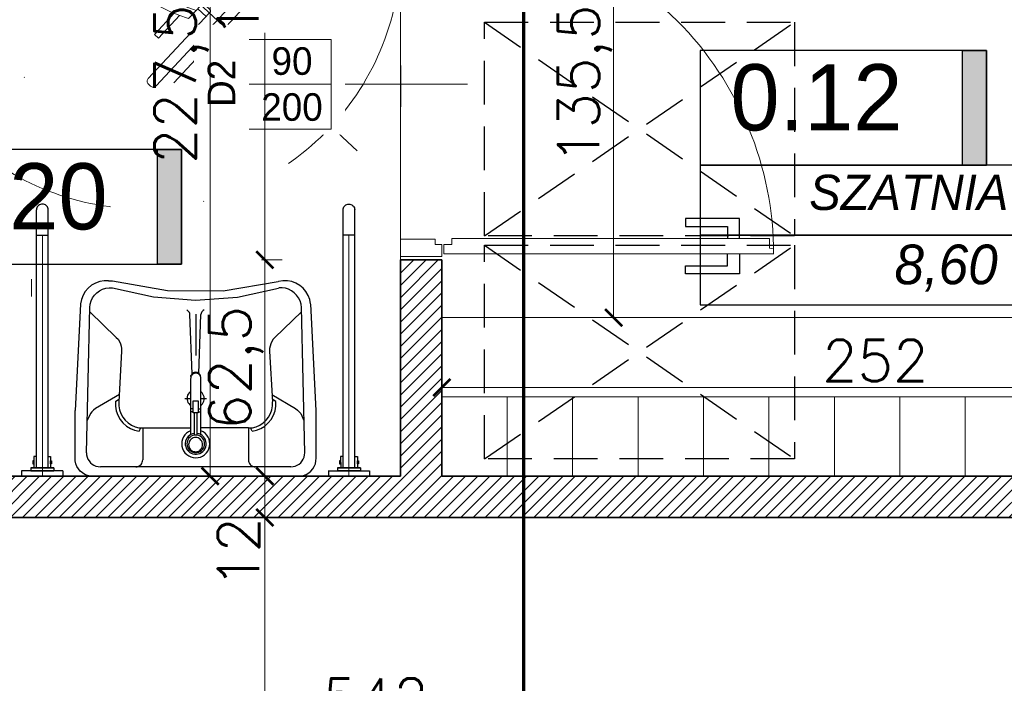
# Model space of a CAD drawing. Header units: millimetres. Extents: x -740 to 33545, y 5178 to 22494.
# Tile 178 of 256: x 10170 to 10456, y 10504 to 10697. Entities that reach past the tile are written whole.
import ezdxf
from ezdxf.lldxf.tags import DXFTag

# ---------------------------------------------------------------- set-up
doc = ezdxf.new("R2010")
doc.units = ezdxf.units.MM
doc.header["$MEASUREMENT"] = 0
doc.linetypes.add('ACAD_ISO10W100', pattern=[18, 12, -3, 0, -3])
doc.linetypes.add('DASHED2', pattern=[9.525, 6.35, -3.175])
doc.layers.get('Defpoints').update_dxf_attribs({"color": 252})
for name, color, linetype in [('_I_EKO_PODKLAD 3', 252, 'Continuous'), ('A-ARM', 252, 'Continuous'), ('D-opis', 252, 'Continuous'), ('stolarka', 252, 'Continuous'), ('tabelki opis', 252, 'Continuous'), ('WYPOSAŻENIE', 252, 'Continuous')]:
    doc.layers.add(name, color=color, linetype=linetype)
for name, color, linetype, lineweight in [('A_l.przerywana', 252, 'ICAD_ISO03W100', 9), ('A_opisy', 252, 'Continuous', 15), ('A_projektowane sciany', 252, 'Continuous', 35), ('A_wyposażenie', 252, 'Continuous', 9), ('A_ściany projektowane', 252, 'Continuous', 35), ('l.przerywana', 252, 'ICAD_ISO03W100', 5), ('l.wypełnien', 252, 'Continuous', 5), ('Nowe_820-G Rysunki Obrazki_Nr_pióra__23', 252, 'Continuous', 15), ('szraf1', 252, 'Continuous', 5), ('wymiarowanie', 252, 'Continuous', 9)]:
    doc.layers.add(name, color=color, linetype=linetype, lineweight=lineweight)
doc.styles.add('styl2', font='simplex.shx')
tags = doc.linetypes.add('DASH', pattern=[15, 10, -5]).pattern_tags.tags
tags[6:7] = [DXFTag(74, 4), DXFTag(75, 0), DXFTag(340, '0'), DXFTag(46, 0.0), DXFTag(50, 0.0), DXFTag(44, 0.0), DXFTag(45, 0.0)]
tags[4:5] = [DXFTag(74, 4), DXFTag(75, 0), DXFTag(340, '0'), DXFTag(46, 0.0), DXFTag(50, 0.0), DXFTag(44, 0.0), DXFTag(45, 0.0)]
tags = doc.linetypes.add('ICAD_ISO03W100', pattern=[30, 12, -18]).pattern_tags.tags
tags[6:7] = [DXFTag(74, 4), DXFTag(75, 0), DXFTag(340, '0'), DXFTag(46, 1.0), DXFTag(50, 0.0), DXFTag(44, 0.0), DXFTag(45, 0.0)]
tags[4:5] = [DXFTag(74, 4), DXFTag(75, 0), DXFTag(340, '0'), DXFTag(46, 1.0), DXFTag(50, 0.0), DXFTag(44, 0.0), DXFTag(45, 0.0)]
doc.dimstyles.new('Skala 1-50', dxfattribs={"dimtxt": 12, "dimasz": 5, "dimexe": 1, "dimexo": 1, "dimgap": 1.5, "dimtad": 1, "dimdec": 1, "dimrnd": 0.5, "dimtxsty": 'styl2', "dimblk": 'ARCHTICK', "dimcen": 5, "dimadec": 0, "dimazin": 0, "dimtfac": 1, "dimtdec": 1, "dimtmove": 1, "dimatfit": 3, "dimldrblk": 'ARCHTICK', "dimfxl": 0, "dimlwd": -1, "dimlwe": -1, "dimarcsym": 0})

# ---------------------------------------------------------------- blocks, each defined once
blk = doc.blocks.new('FOTEL-K')
at = {"linetype": 'ACAD_ISO10W100'}
for p, q in [((5.633, 7.569), (-5.633, -7.569)), ((7.569, -5.633), (-7.569, 5.633))]:
    blk.add_line(p, q, dxfattribs=at)
for p, q in [((0.222, 4.361), (4.187, 1.41)), ((-0.001, 2.861), (-0.108, 2.718)), ((0.798, 2.266), (-0.001, 2.861)), ((-0.108, 2.718), (0.638, 2.163)), ((1.062, 2.419), (5.201, -0.661)), ((1.629, 2.451), (1.412, 2.159)), ((1.827, 2.303), (1.61, 2.011)), ((-2.741, -0.82), (-2.635, -0.677)), ((-1.941, -1.415), (-2.741, -0.82)), ((-2.635, -0.677), (-1.889, -1.232)), ((5.289, -1.263), (2.729, -4.704)), ((6.489, -2.135), (5.265, -1.224)), ((6.591, -1.997), (5.367, -1.086)), ((-4.113, -1.465), (-0.148, -4.416)), ((2.127, -4.792), (-2.012, -1.712)), ((-1.663, -1.972), (-1.907, -2.301)), ((-1.465, -2.119), (-1.709, -2.448)), ((3.908, -5.603), (2.684, -4.692)), ((3.805, -5.74), (2.581, -4.829))]:
    blk.add_line(p, q)
for points in [[(4.297, 0.733), (4.246, 0.664, -0.414214), (4.065, 0.637), (-0.557, 4.077, -0.414214), (-0.584, 4.258), (-0.532, 4.327, -0.414214), (-0.352, 4.353), (4.271, 0.913, -0.414214)], [(6.473, -0.994), (6.427, -1.056, -0.414214), (6.307, -1.074), (5.103, -0.178, -0.414214), (5.085, -0.058), (5.132, 0.004, -0.414214), (5.252, 0.022), (6.456, -0.874, -0.414214)], [(0.556, -4.295), (0.505, -4.364, -0.414214), (0.324, -4.39), (-4.298, -0.95, -0.414214), (-4.325, -0.769), (-4.273, -0.7, -0.414214), (-4.093, -0.674), (0.53, -4.114, -0.414214)], [(2.811, -5.915), (2.857, -5.853, 0.414214), (2.839, -5.733), (1.636, -4.837, 0.414214), (1.515, -4.855), (1.469, -4.917, 0.414214), (1.487, -5.037), (2.691, -5.933, 0.414214)]]:
    blk.add_lwpolyline(points, format="xyb", close=True)
for points in [[(7.655, -2.789), (6.591, -1.997), (5.464, -3.512), (6.527, -4.304)], [(4.869, -6.532), (3.805, -5.74), (4.933, -4.225), (5.997, -5.017)]]:
    blk.add_lwpolyline(points, close=True)
blk.add_circle((0, 0), 8.291, dxfattribs=at)
for centre, radius, start, end in [((4.045, -3.01), 6.195, 118.7855, 167.9004), ((4.33, -3.223), 6.195, 118.7855, 167.9004), ((4.944, -1.006), 0.43, 323.343, 53.343), ((2.384, -4.447), 0.43, 233.343, 323.343)]:
    blk.add_arc(centre, radius, start, end)
blk = doc.blocks.new('_ArchTick')
at = {"color": 0, "linetype": 'ByBlock', "const_width": 0.15}
blk.add_lwpolyline([(-0.5, -0.5), (0.5, 0.5)], dxfattribs=at)
blk = doc.blocks.new('*D2275')
at = {"layer": 'Defpoints', "color": 0}
for p in [(10342.32, 10745.99), (10344.42, 10745.99), (10344.42, 10610.52)]:
    blk.add_point(p, dxfattribs=at)
at = {"layer": 'wymiarowanie', "color": 0}
for p, q in [((10343.42, 10745.99), (10341.32, 10745.99)), ((10342.32, 10610.52), (10342.32, 10745.99)), ((10343.42, 10610.52), (10341.32, 10610.52))]:
    blk.add_line(p, q, dxfattribs=at)
at = {"layer": 'wymiarowanie', "color": 0, "xscale": 5, "yscale": 5, "zscale": 5}
for p, rotation in [((10342.32, 10745.99), 90), ((10342.32, 10610.52), 270)]:
    blk.add_blockref('_ArchTick', p, dxfattribs=dict(at, rotation=rotation))
at = {"layer": 'wymiarowanie', "color": 0, "insert": (10333.97, 10678.26), "char_height": 12, "attachment_point": 5, "rotation": 90, "style": 'styl2'}
blk.add_mtext('135,5', dxfattribs=at)
blk = doc.blocks.new('*D2588')
at = {"layer": 'Defpoints', "color": 0}
for p in [(10544.19, 10535.46), (10002.23, 10529.46), (10544.19, 10492)]:
    blk.add_point(p, dxfattribs=at)
at = {"layer": 'wymiarowanie', "color": 0}
for p, q in [((10002.23, 10497), (10002.23, 10491)), ((10544.19, 10497), (10544.19, 10491)), ((10002.23, 10492), (10544.19, 10492))]:
    blk.add_line(p, q, dxfattribs=at)
at = {"layer": 'wymiarowanie', "color": 0, "xscale": 5, "yscale": 5, "zscale": 5, "rotation": 180}
blk.add_blockref('_ArchTick', (10002.23, 10492), dxfattribs=at)
at = {"layer": 'wymiarowanie', "color": 0, "xscale": 5, "yscale": 5, "zscale": 5}
blk.add_blockref('_ArchTick', (10544.19, 10492), dxfattribs=at)
at = {"layer": 'wymiarowanie', "color": 0, "insert": (10273.21, 10499.8), "char_height": 12, "attachment_point": 5, "style": 'styl2'}
blk.add_mtext('542', dxfattribs=at)
blk = doc.blocks.new('*D2591')
at = {"layer": 'Defpoints', "color": 0}
for p in [(10544.19, 10590.24), (10292.43, 10564.52), (10544.19, 10564.52)]:
    blk.add_point(p, dxfattribs=at)
at = {"layer": 'wymiarowanie', "color": 0}
for p, q in [((10292.43, 10585.24), (10292.43, 10591.24)), ((10292.43, 10590.24), (10544.19, 10590.24)), ((10544.19, 10585.24), (10544.19, 10591.24))]:
    blk.add_line(p, q, dxfattribs=at)
at = {"layer": 'wymiarowanie', "color": 0, "xscale": 5, "yscale": 5, "zscale": 5, "rotation": 180}
blk.add_blockref('_ArchTick', (10292.43, 10590.24), dxfattribs=at)
at = {"layer": 'wymiarowanie', "color": 0, "xscale": 5, "yscale": 5, "zscale": 5}
blk.add_blockref('_ArchTick', (10544.19, 10590.24), dxfattribs=at)
at = {"layer": 'wymiarowanie', "color": 0, "insert": (10418.31, 10598.04), "char_height": 12, "attachment_point": 5, "style": 'styl2'}
blk.add_mtext('252', dxfattribs=at)
blk = doc.blocks.new('*D2760')
at = {"layer": 'Defpoints', "color": 0}
for p in [(10280.43, 10729.26), (10241.04, 10627.26), (10280.43, 10627.26)]:
    blk.add_point(p, dxfattribs=at)
at = {"layer": 'wymiarowanie', "color": 0}
for p, q in [((10246.04, 10729.26), (10240.04, 10729.26)), ((10241.04, 10729.26), (10241.04, 10720.96)), ((10241.04, 10627.26), (10241.04, 10693.2)), ((10246.04, 10627.26), (10240.04, 10627.26))]:
    blk.add_line(p, q, dxfattribs=at)
at = {"layer": 'wymiarowanie', "color": 0, "xscale": 5, "yscale": 5, "zscale": 5}
for p, rotation in [((10241.04, 10729.26), 90), ((10241.04, 10627.26), 270)]:
    blk.add_blockref('_ArchTick', p, dxfattribs=dict(at, rotation=rotation))
at = {"layer": 'wymiarowanie', "color": 0, "insert": (10233.24, 10707.08), "char_height": 12, "attachment_point": 5, "rotation": 90, "style": 'styl2'}
blk.add_mtext('102', dxfattribs=at)
blk = doc.blocks.new('*D2761')
at = {"layer": 'Defpoints', "color": 0}
for p in [(10280.43, 10627.26), (10241.04, 10564.52), (10280.43, 10564.52)]:
    blk.add_point(p, dxfattribs=at)
at = {"layer": 'wymiarowanie', "color": 0}
for p, q in [((10246.04, 10627.26), (10240.04, 10627.26)), ((10241.04, 10627.26), (10241.04, 10564.52)), ((10246.04, 10564.52), (10240.04, 10564.52))]:
    blk.add_line(p, q, dxfattribs=at)
at = {"layer": 'wymiarowanie', "color": 0, "xscale": 5, "yscale": 5, "zscale": 5}
for p, rotation in [((10241.04, 10627.26), 90), ((10241.04, 10564.52), 270)]:
    blk.add_blockref('_ArchTick', p, dxfattribs=dict(at, rotation=rotation))
at = {"layer": 'wymiarowanie', "color": 0, "insert": (10232.69, 10595.89), "char_height": 12, "attachment_point": 5, "rotation": 90, "style": 'styl2'}
blk.add_mtext('62,5', dxfattribs=at)
blk = doc.blocks.new('*D2762')
at = {"layer": 'Defpoints', "color": 0}
for p in [(10280.43, 10564.52), (10241.04, 10552.52), (10270.21, 10552.52)]:
    blk.add_point(p, dxfattribs=at)
at = {"layer": 'wymiarowanie', "color": 0}
for p, q in [((10246.04, 10564.52), (10240.04, 10564.52)), ((10241.04, 10564.52), (10241.04, 10552.52)), ((10246.04, 10552.52), (10240.04, 10552.52))]:
    blk.add_line(p, q, dxfattribs=at)
at = {"layer": 'wymiarowanie', "color": 0, "xscale": 5, "yscale": 5, "zscale": 5}
for p, rotation in [((10241.04, 10564.52), 90), ((10241.04, 10552.52), 270)]:
    blk.add_blockref('_ArchTick', p, dxfattribs=dict(at, rotation=rotation))
at = {"layer": 'wymiarowanie', "color": 0, "insert": (10233.39, 10542.33), "char_height": 12, "attachment_point": 5, "rotation": 90, "style": 'styl2'}
blk.add_mtext('12', dxfattribs=at)
blk = doc.blocks.new('*D2763')
at = {"layer": 'Defpoints', "color": 0}
for p in [(10270.21, 10552.52), (10241.04, 10402.52), (10263.5, 10402.52)]:
    blk.add_point(p, dxfattribs=at)
at = {"layer": 'wymiarowanie', "color": 0}
for p, q in [((10246.04, 10552.52), (10240.04, 10552.52)), ((10241.04, 10552.52), (10241.04, 10402.52)), ((10246.04, 10402.52), (10240.04, 10402.52))]:
    blk.add_line(p, q, dxfattribs=at)
at = {"layer": 'wymiarowanie', "color": 0, "xscale": 5, "yscale": 5, "zscale": 5}
for p, rotation in [((10241.04, 10552.52), 90), ((10241.04, 10402.52), 270)]:
    blk.add_blockref('_ArchTick', p, dxfattribs=dict(at, rotation=rotation))
at = {"layer": 'wymiarowanie', "color": 0, "insert": (10233.24, 10477.52), "char_height": 12, "attachment_point": 5, "rotation": 90, "style": 'styl2'}
blk.add_mtext('150', dxfattribs=at)
blk = doc.blocks.new('*D2764')
at = {"layer": 'Defpoints', "color": 0}
for p in [(10225.17, 10791.99), (10246.04, 10791.99), (10245.86, 10564.52)]:
    blk.add_point(p, dxfattribs=at)
at = {"layer": 'wymiarowanie', "color": 0}
for p, q in [((10230.17, 10791.99), (10224.17, 10791.99)), ((10225.17, 10564.52), (10225.17, 10791.99)), ((10230.17, 10564.52), (10224.17, 10564.52))]:
    blk.add_line(p, q, dxfattribs=at)
at = {"layer": 'wymiarowanie', "color": 0, "xscale": 5, "yscale": 5, "zscale": 5}
for p, rotation in [((10225.17, 10791.99), 90), ((10225.17, 10564.52), 270)]:
    blk.add_blockref('_ArchTick', p, dxfattribs=dict(at, rotation=rotation))
at = {"layer": 'wymiarowanie', "color": 0, "insert": (10216.82, 10678.26), "char_height": 12, "attachment_point": 5, "rotation": 90, "style": 'styl2'}
blk.add_mtext('227,5', dxfattribs=at)

msp = doc.modelspace()

# ---------------------------------------------------------------- hatches: boundary and pattern name
at = {"layer": 'l.wypełnien'}
h = msp.add_hatch(dxfattribs=at)
h.set_pattern_fill('ANSI31', color=256, scale=20, style=0)
h.paths.add_polyline_path([(10002.23, 10552.52), (10002.23, 10564.52), (10182.4, 10564.52), (10259.5, 10564.52), (10280.43, 10564.52), (10280.43, 10627.26), (10292.43, 10627.26), (10292.43, 10564.52), (10316.23, 10564.52), (10316.23, 10552.52)])
h.paths.add_polyline_path([(10544.19, 10552.52), (10544.19, 10564.52), (10316.23, 10564.52), (10292.43, 10564.52), (10316.23, 10564.52), (10316.23, 10564.52), (10316.23, 10552.52)])
h.paths.add_polyline_path([(10280.43, 10791.99), (10280.43, 10729.26), (10292.43, 10729.26), (10292.43, 10791.99)])
at = {"layer": 'tabelki opis'}
for points in [[(10450.57, 10654.76), (10450.57, 10688.03), (10443.61, 10688.03), (10443.61, 10654.76)], [(10216.85, 10626.02), (10216.85, 10659.28), (10209.89, 10659.28), (10209.89, 10626.02)]]:
    msp.add_hatch(color=256, dxfattribs=at).paths.add_polyline_path(points)

# ---------------------------------------------------------------- linework, layer by layer
at = {"layer": '_I_EKO_PODKLAD 3', "color": 252, "linetype": 'DASHED2', "ltscale": 2}
for p, q in [((10304.82, 10696.24), (10394.82, 10634.24)), ((10304.82, 10634.24), (10394.82, 10696.24)), ((10304.82, 10696.24), (10394.82, 10634.24)), ((10304.82, 10631.52), (10394.82, 10569.52)), ((10304.82, 10569.52), (10394.82, 10631.52)), ((10304.82, 10631.52), (10394.82, 10569.52))]:
    msp.add_line(p, q, dxfattribs=at)
for points in [[(10304.82, 10696.24), (10394.82, 10696.24), (10394.82, 10634.24), (10304.82, 10634.24)], [(10304.82, 10696.24), (10394.82, 10696.24), (10394.82, 10634.24), (10304.82, 10634.24)], [(10304.82, 10631.52), (10394.82, 10631.52), (10394.82, 10569.52), (10304.82, 10569.52)], [(10304.82, 10631.52), (10394.82, 10631.52), (10394.82, 10569.52), (10304.82, 10569.52)]]:
    msp.add_lwpolyline(points, close=True, dxfattribs=at)
at = {"layer": 'A-ARM'}
for p, q in [((10189.76, 10619.09), (10188.92, 10618.11)), ((10190.76, 10619.92), (10189.76, 10619.09)), ((10191.89, 10620.56), (10190.76, 10619.92)), ((10193.11, 10620.99), (10191.89, 10620.56)), ((10193.08, 10618.32), (10193.95, 10618.76)), ((10194.39, 10621.21), (10193.11, 10620.99)), ((10193.95, 10618.76), (10194.88, 10619.06)), ((10195.68, 10621.21), (10194.39, 10621.21)), ((10194.88, 10619.06), (10195.84, 10619.19)), ((10195.68, 10621.21), (10196.8, 10621.21)), ((10195.84, 10619.19), (10196.81, 10619.17)), ((10196.8, 10621.21), (10212.76, 10618.41)), ((10196.81, 10619.17), (10208.74, 10616.53)), ((10228.97, 10618.34), (10244.96, 10620.99)), ((10233.12, 10616.49), (10245.06, 10619.1)), ((10246.31, 10621.22), (10245.04, 10621.01)), ((10245.04, 10621.01), (10245.04, 10621.01)), ((10245.06, 10619.1), (10245.06, 10619.1)), ((10246.06, 10619.19), (10245.09, 10619.17)), ((10247.02, 10619.06), (10246.06, 10619.19)), ((10247.59, 10621.21), (10246.31, 10621.22)), ((10247.95, 10618.76), (10247.02, 10619.06)), ((10248.86, 10620.98), (10247.59, 10621.21)), ((10248.82, 10618.32), (10247.95, 10618.76)), ((10250.07, 10620.53), (10248.86, 10620.98)), ((10251.18, 10619.89), (10250.07, 10620.53)), ((10252.17, 10619.07), (10251.18, 10619.89)), ((10253, 10618.09), (10252.17, 10619.07)), ((10188.26, 10617), (10187.8, 10615.78)), ((10188.92, 10618.11), (10188.26, 10617)), ((10190.62, 10615.36), (10191.05, 10616.24)), ((10191.05, 10616.24), (10191.61, 10617.05)), ((10191.61, 10617.05), (10192.3, 10617.74)), ((10192.3, 10617.74), (10193.08, 10618.32)), ((10208.74, 10616.53), (10220.93, 10615.63)), ((10212.76, 10618.41), (10228.97, 10618.34)), ((10220.93, 10615.63), (10233.12, 10616.49)), ((10249.61, 10617.74), (10248.82, 10618.32)), ((10250.29, 10617.05), (10249.61, 10617.74)), ((10250.85, 10616.24), (10250.29, 10617.05)), ((10251.28, 10615.36), (10250.85, 10616.24)), ((10253.65, 10616.98), (10253, 10618.09)), ((10254.11, 10615.77), (10253.65, 10616.98)), ((10187.48, 10614.47), (10185.96, 10583.56)), ((10187.8, 10615.78), (10187.55, 10614.51)), ((10187.55, 10614.51), (10187.55, 10614.51)), ((10189.28, 10571.31), (10190.21, 10613.44)), ((10190.21, 10613.44), (10190.34, 10614.41)), ((10190.34, 10614.41), (10190.62, 10615.36)), ((10251.56, 10614.41), (10251.28, 10615.36)), ((10251.69, 10613.44), (10251.56, 10614.41)), ((10252.63, 10571.31), (10251.69, 10613.44)), ((10254.35, 10614.51), (10254.11, 10615.77)), ((10255.94, 10583.56), (10254.43, 10614.47)), ((10190.19, 10612.17), (10197.91, 10604.8)), ((10218.6, 10612.61), (10218.35, 10612.75)), ((10218.81, 10612.44), (10218.6, 10612.61)), ((10218.99, 10612.23), (10218.81, 10612.44)), ((10219.14, 10611.99), (10218.99, 10612.23)), ((10219.24, 10611.73), (10219.14, 10611.99)), ((10219.29, 10611.46), (10219.24, 10611.73)), ((10219.91, 10594.23), (10219.29, 10611.45)), ((10221.91, 10594.33), (10222.48, 10611.45)), ((10222.54, 10611.73), (10222.48, 10611.46)), ((10222.48, 10611.46), (10222.48, 10611.46)), ((10222.64, 10611.99), (10222.54, 10611.73)), ((10222.79, 10612.23), (10222.64, 10611.99)), ((10222.97, 10612.44), (10222.79, 10612.23)), ((10223.18, 10612.61), (10222.97, 10612.44)), ((10223.42, 10612.75), (10223.18, 10612.61)), ((10251.72, 10612.17), (10243.99, 10604.8)), ((10197.91, 10604.8), (10198.41, 10604.25)), ((10243.99, 10604.8), (10243.49, 10604.25)), ((10198.41, 10604.25), (10198.82, 10603.63)), ((10198.82, 10603.63), (10199.14, 10602.96)), ((10199.14, 10602.96), (10199.36, 10602.25)), ((10199.36, 10602.25), (10199.47, 10601.52)), ((10242.55, 10602.25), (10242.44, 10601.52)), ((10242.77, 10602.96), (10242.55, 10602.25)), ((10243.08, 10603.63), (10242.77, 10602.96)), ((10243.49, 10604.25), (10243.08, 10603.63)), ((10199.47, 10600.77), (10198.63, 10586.04)), ((10199.47, 10601.52), (10199.47, 10600.77)), ((10242.44, 10601.52), (10242.43, 10600.77)), ((10242.43, 10600.77), (10243.27, 10586.04)), ((10219.54, 10593.18), (10219.52, 10592.92)), ((10219.6, 10593.43), (10219.54, 10593.18)), ((10219.72, 10593.95), (10219.6, 10593.72)), ((10219.6, 10593.72), (10219.6, 10593.72)), ((10219.6, 10593.41), (10219.6, 10593.72)), ((10219.71, 10593.66), (10219.6, 10593.43)), ((10219.86, 10593.87), (10219.71, 10593.66)), ((10219.87, 10594.15), (10219.72, 10593.95)), ((10220.04, 10594.06), (10219.86, 10593.87)), ((10220.05, 10594.32), (10219.87, 10594.15)), ((10220.26, 10594.2), (10220.04, 10594.06)), ((10220.27, 10594.46), (10220.05, 10594.32)), ((10220.49, 10594.31), (10220.26, 10594.2)), ((10220.5, 10594.57), (10220.27, 10594.46)), ((10220.74, 10594.38), (10220.49, 10594.31)), ((10220.74, 10594.63), (10220.5, 10594.57)), ((10221, 10594.65), (10220.74, 10594.63)), ((10221, 10594.4), (10220.74, 10594.38)), ((10221.25, 10594.63), (10221, 10594.65)), ((10221.25, 10594.38), (10221, 10594.4)), ((10221.5, 10594.57), (10221.25, 10594.63)), ((10221.5, 10594.31), (10221.25, 10594.38)), ((10221.73, 10594.46), (10221.5, 10594.57)), ((10221.74, 10594.2), (10221.5, 10594.31)), ((10221.94, 10594.32), (10221.73, 10594.46)), ((10221.95, 10594.06), (10221.74, 10594.2)), ((10222.12, 10594.15), (10221.94, 10594.32)), ((10222.13, 10593.87), (10221.95, 10594.06)), ((10222.28, 10593.95), (10222.12, 10594.15)), ((10222.28, 10593.66), (10222.13, 10593.87)), ((10222.4, 10593.72), (10222.28, 10593.95)), ((10222.39, 10593.43), (10222.28, 10593.66)), ((10222.46, 10593.18), (10222.39, 10593.43)), ((10222.4, 10593.41), (10222.4, 10593.72)), ((10222.48, 10592.92), (10222.46, 10593.18)), ((10219.52, 10576.56), (10219.52, 10592.87)), ((10222.48, 10576.54), (10222.48, 10592.92)), ((10198.83, 10588.19), (10191.92, 10584.1)), ((10218.51, 10587.56), (10218.45, 10587.14)), ((10218.63, 10587.97), (10218.51, 10587.56)), ((10218.82, 10588.34), (10218.63, 10587.97)), ((10219.08, 10588.68), (10218.82, 10588.34)), ((10219.38, 10588.98), (10219.08, 10588.68)), ((10222.83, 10588.67), (10222.53, 10588.97)), ((10223.09, 10588.33), (10222.83, 10588.67)), ((10223.27, 10587.95), (10223.09, 10588.33)), ((10223.4, 10587.55), (10223.27, 10587.95)), ((10223.45, 10587.13), (10223.4, 10587.55)), ((10243.07, 10588.19), (10249.98, 10584.1)), ((10197.64, 10586.14), (10198.68, 10586.81)), ((10197.64, 10586.14), (10197.66, 10584.78)), ((10197.66, 10584.78), (10197.9, 10583.45)), ((10198.63, 10586.04), (10198.65, 10584.88)), ((10198.65, 10584.88), (10198.85, 10583.74)), ((10217.78, 10587.03), (10219.51, 10587.03)), ((10218.45, 10587.14), (10218.47, 10586.72)), ((10218.47, 10586.72), (10218.56, 10586.3)), ((10218.56, 10586.3), (10218.72, 10585.91)), ((10218.72, 10585.91), (10218.94, 10585.55)), ((10218.94, 10585.55), (10219.22, 10585.23)), ((10219.22, 10585.23), (10219.55, 10584.96)), ((10220.28, 10582.93), (10220.28, 10586.35)), ((10220.28, 10586.35), (10221.71, 10586.35)), ((10221.71, 10586.35), (10221.71, 10582.93)), ((10222.41, 10587.03), (10224.13, 10587.03)), ((10222.41, 10585.03), (10222.68, 10585.22)), ((10222.68, 10585.22), (10222.96, 10585.54)), ((10222.96, 10585.54), (10223.18, 10585.9)), ((10223.18, 10585.9), (10223.34, 10586.29)), ((10223.34, 10586.29), (10223.43, 10586.7)), ((10223.43, 10586.7), (10223.45, 10587.13)), ((10243.05, 10583.74), (10243.26, 10584.88)), ((10244.27, 10586.14), (10243.22, 10586.81)), ((10243.26, 10584.88), (10243.27, 10586.04)), ((10243.27, 10586.04), (10243.27, 10586.04)), ((10244.01, 10583.45), (10244.25, 10584.78)), ((10244.25, 10584.78), (10244.27, 10586.14)), ((10185.96, 10569.76), (10185.96, 10583.56)), ((10190.41, 10582.65), (10189.49, 10580.7)), ((10190.84, 10583.21), (10190.41, 10582.65)), ((10191.34, 10583.69), (10190.84, 10583.21)), ((10191.92, 10584.1), (10191.34, 10583.69)), ((10197.9, 10583.45), (10198.35, 10582.17)), ((10198.35, 10582.17), (10199.01, 10581)), ((10198.85, 10583.74), (10199.24, 10582.65)), ((10199.24, 10582.65), (10199.79, 10581.64)), ((10199.79, 10581.64), (10200.5, 10580.73)), ((10220.28, 10584.09), (10219.48, 10584.09)), ((10220.28, 10583.21), (10219.48, 10583.21)), ((10221.71, 10582.93), (10220.28, 10582.93)), ((10220.58, 10576.44), (10220.58, 10582.93)), ((10221.38, 10576.44), (10221.38, 10582.93)), ((10221.71, 10584.09), (10222.48, 10584.09)), ((10221.71, 10583.21), (10222.48, 10583.21)), ((10241.41, 10580.73), (10242.11, 10581.64)), ((10242.11, 10581.64), (10242.67, 10582.65)), ((10242.67, 10582.65), (10243.05, 10583.74)), ((10242.89, 10581), (10243.55, 10582.17)), ((10243.55, 10582.17), (10244.01, 10583.45)), ((10249.98, 10584.1), (10250.56, 10583.69)), ((10250.56, 10583.69), (10251.06, 10583.21)), ((10251.06, 10583.21), (10251.49, 10582.65)), ((10251.49, 10582.65), (10252.41, 10580.7)), ((10255.94, 10569.76), (10255.94, 10583.56)), ((10199.01, 10581), (10199.86, 10579.94)), ((10199.86, 10579.94), (10200.86, 10579.05)), ((10200.5, 10580.73), (10201.34, 10579.95)), ((10200.86, 10579.05), (10202, 10578.34)), ((10201.34, 10579.95), (10202.3, 10579.33)), ((10202.3, 10579.33), (10203.35, 10578.86)), ((10203.35, 10578.86), (10204.46, 10578.58)), ((10237.45, 10578.58), (10238.56, 10578.86)), ((10238.56, 10578.86), (10239.6, 10579.33)), ((10239.6, 10579.33), (10240.56, 10579.95)), ((10239.9, 10578.34), (10241.04, 10579.05)), ((10240.56, 10579.95), (10241.41, 10580.73)), ((10241.04, 10579.05), (10242.04, 10579.94)), ((10242.04, 10579.94), (10242.89, 10581)), ((10202, 10578.34), (10203.24, 10577.84)), ((10203.24, 10577.84), (10204.55, 10577.55)), ((10204.46, 10578.58), (10205.59, 10578.49)), ((10204.55, 10577.55), (10205.05, 10578.51)), ((10205.59, 10578.49), (10219.51, 10578.49)), ((10205.59, 10578.49), (10205.59, 10569.24)), ((10217.42, 10575.91), (10217.13, 10575.27)), ((10217.82, 10576.5), (10217.42, 10575.91)), ((10218.32, 10577), (10217.82, 10576.5)), ((10218.89, 10577.41), (10218.32, 10577)), ((10218.77, 10575.98), (10218.44, 10575.57)), ((10219.15, 10576.32), (10218.77, 10575.98)), ((10219.53, 10577.72), (10218.89, 10577.41)), ((10219.33, 10575.84), (10219.01, 10575.53)), ((10219.59, 10576.6), (10219.15, 10576.32)), ((10219.7, 10576.1), (10219.33, 10575.84)), ((10220.07, 10576.8), (10219.59, 10576.6)), ((10220.1, 10576.28), (10219.7, 10576.1)), ((10220.58, 10576.91), (10220.07, 10576.8)), ((10220.53, 10576.4), (10220.1, 10576.28)), ((10220.98, 10576.44), (10220.53, 10576.4)), ((10221.42, 10576.4), (10220.98, 10576.44)), ((10221.86, 10576.28), (10221.42, 10576.4)), ((10221.94, 10576.78), (10221.44, 10576.9)), ((10221.44, 10576.9), (10221.44, 10576.9)), ((10222.26, 10576.1), (10221.86, 10576.28)), ((10222.42, 10576.57), (10221.94, 10576.78)), ((10222.63, 10575.84), (10222.26, 10576.1)), ((10236.31, 10578.49), (10222.41, 10578.49)), ((10222.85, 10576.29), (10222.42, 10576.57)), ((10223.11, 10577.38), (10222.48, 10577.7)), ((10222.48, 10577.7), (10222.48, 10577.7)), ((10222.94, 10575.53), (10222.63, 10575.84)), ((10223.23, 10575.93), (10222.85, 10576.29)), ((10223.68, 10576.96), (10223.11, 10577.38)), ((10223.55, 10575.52), (10223.23, 10575.93)), ((10224.17, 10576.45), (10223.68, 10576.96)), ((10224.56, 10575.87), (10224.17, 10576.45)), ((10224.84, 10575.22), (10224.56, 10575.87)), ((10236.31, 10578.49), (10237.45, 10578.58)), ((10236.31, 10578.49), (10236.31, 10569.24)), ((10237.36, 10577.55), (10236.85, 10578.51)), ((10237.36, 10577.55), (10238.66, 10577.84)), ((10238.66, 10577.84), (10239.9, 10578.34)), ((10216.95, 10574.59), (10216.9, 10573.88)), ((10216.9, 10573.88), (10216.96, 10573.18)), ((10217.13, 10575.27), (10216.95, 10574.59)), ((10216.96, 10573.18), (10217.14, 10572.5)), ((10218.03, 10574.62), (10217.95, 10574.11)), ((10217.95, 10574.11), (10217.96, 10573.59)), ((10217.96, 10573.59), (10218.06, 10573.08)), ((10218.2, 10575.11), (10218.03, 10574.62)), ((10218.06, 10573.08), (10218.24, 10572.59)), ((10218.44, 10575.57), (10218.2, 10575.11)), ((10218.45, 10574.34), (10218.41, 10573.9)), ((10218.41, 10573.9), (10218.45, 10573.46)), ((10218.57, 10574.77), (10218.45, 10574.34)), ((10218.45, 10573.46), (10218.57, 10573.04)), ((10218.76, 10575.17), (10218.57, 10574.77)), ((10218.57, 10573.04), (10218.76, 10572.64)), ((10219.01, 10575.53), (10218.76, 10575.17)), ((10218.94, 10574.02), (10218.91, 10573.66)), ((10218.91, 10573.66), (10218.94, 10573.3)), ((10219.03, 10574.37), (10218.94, 10574.02)), ((10218.94, 10573.3), (10219.03, 10572.95)), ((10219.18, 10574.7), (10219.03, 10574.37)), ((10219.03, 10572.95), (10219.18, 10572.62)), ((10219.39, 10574.99), (10219.18, 10574.7)), ((10219.64, 10575.25), (10219.39, 10574.99)), ((10219.93, 10575.45), (10219.64, 10575.25)), ((10220.25, 10575.61), (10219.93, 10575.45)), ((10220.6, 10575.7), (10220.25, 10575.61)), ((10220.95, 10575.73), (10220.6, 10575.7)), ((10221.31, 10575.7), (10220.95, 10575.73)), ((10221.65, 10575.61), (10221.31, 10575.7)), ((10221.97, 10575.45), (10221.65, 10575.61)), ((10222.26, 10575.25), (10221.97, 10575.45)), ((10222.51, 10574.99), (10222.26, 10575.25)), ((10222.72, 10574.7), (10222.51, 10574.99)), ((10222.87, 10574.37), (10222.72, 10574.7)), ((10222.72, 10572.62), (10222.87, 10572.95)), ((10222.96, 10574.02), (10222.87, 10574.37)), ((10222.87, 10572.95), (10222.96, 10573.3)), ((10223.2, 10575.17), (10222.94, 10575.53)), ((10222.99, 10573.66), (10222.96, 10574.02)), ((10222.96, 10573.3), (10222.99, 10573.66)), ((10223.39, 10574.77), (10223.2, 10575.17)), ((10223.2, 10572.64), (10223.39, 10573.04)), ((10223.51, 10574.34), (10223.39, 10574.77)), ((10223.39, 10573.04), (10223.51, 10573.46)), ((10223.54, 10573.9), (10223.51, 10574.34)), ((10223.51, 10573.46), (10223.54, 10573.9)), ((10223.78, 10575.06), (10223.55, 10575.52)), ((10223.69, 10572.54), (10223.88, 10573.02)), ((10223.94, 10574.56), (10223.78, 10575.06)), ((10223.88, 10573.02), (10223.99, 10573.53)), ((10224.01, 10574.05), (10223.94, 10574.56)), ((10223.99, 10573.53), (10224.01, 10574.05)), ((10224.79, 10572.45), (10224.99, 10573.13)), ((10225.01, 10574.53), (10224.84, 10575.22)), ((10224.99, 10573.13), (10225.06, 10573.83)), ((10225.06, 10573.83), (10225.01, 10574.53)), ((10189.28, 10571.31), (10189.31, 10570.67)), ((10189.31, 10570.67), (10189.45, 10570.05)), ((10217.14, 10572.5), (10217.44, 10571.86)), ((10217.44, 10571.86), (10217.85, 10571.28)), ((10217.85, 10571.28), (10218.35, 10570.78)), ((10218.24, 10572.59), (10218.51, 10572.15)), ((10218.35, 10570.78), (10218.93, 10570.37)), ((10218.51, 10572.15), (10218.84, 10571.75)), ((10218.76, 10572.64), (10219.01, 10572.27)), ((10218.84, 10571.75), (10219.24, 10571.42)), ((10218.93, 10570.37), (10219.57, 10570.07)), ((10219.01, 10572.27), (10219.33, 10571.96)), ((10219.18, 10572.62), (10219.39, 10572.33)), ((10219.24, 10571.42), (10219.69, 10571.16)), ((10219.33, 10571.96), (10219.7, 10571.71)), ((10219.39, 10572.33), (10219.64, 10572.07)), ((10219.64, 10572.07), (10219.93, 10571.87)), ((10219.69, 10571.16), (10220.18, 10570.98)), ((10219.7, 10571.71), (10220.1, 10571.52)), ((10219.93, 10571.87), (10220.25, 10571.71)), ((10220.1, 10571.52), (10220.53, 10571.41)), ((10220.18, 10570.98), (10220.69, 10570.88)), ((10220.25, 10571.71), (10220.6, 10571.62)), ((10220.53, 10571.41), (10220.98, 10571.37)), ((10220.6, 10571.62), (10220.95, 10571.59)), ((10220.69, 10570.88), (10221.21, 10570.88)), ((10220.95, 10571.59), (10221.31, 10571.62)), ((10220.98, 10571.37), (10221.42, 10571.41)), ((10221.21, 10570.88), (10221.72, 10570.96)), ((10221.31, 10571.62), (10221.65, 10571.71)), ((10221.42, 10571.41), (10221.86, 10571.52)), ((10221.65, 10571.71), (10221.97, 10571.87)), ((10221.72, 10570.96), (10222.21, 10571.13)), ((10221.86, 10571.52), (10222.26, 10571.71)), ((10221.97, 10571.87), (10222.26, 10572.07)), ((10222.21, 10571.13), (10222.66, 10571.38)), ((10222.26, 10572.07), (10222.51, 10572.33)), ((10222.26, 10571.71), (10222.63, 10571.96)), ((10222.34, 10570.05), (10222.98, 10570.35)), ((10222.51, 10572.33), (10222.72, 10572.62)), ((10222.63, 10571.96), (10222.94, 10572.27)), ((10222.66, 10571.38), (10223.07, 10571.71)), ((10222.94, 10572.27), (10223.2, 10572.64)), ((10222.98, 10570.35), (10223.57, 10570.74)), ((10223.07, 10571.71), (10223.41, 10572.1)), ((10223.41, 10572.1), (10223.69, 10572.54)), ((10223.57, 10570.74), (10224.07, 10571.24)), ((10224.07, 10571.24), (10224.48, 10571.81)), ((10224.48, 10571.81), (10224.79, 10572.45)), ((10252.45, 10570.05), (10252.59, 10570.67)), ((10252.59, 10570.67), (10252.62, 10571.31)), ((10252.62, 10571.31), (10252.62, 10571.31)), ((10186, 10568.92), (10185.96, 10569.76)), ((10185.96, 10569.76), (10185.96, 10569.76)), ((10186.18, 10568.1), (10186, 10568.92)), ((10186.49, 10567.32), (10186.18, 10568.1)), ((10186.92, 10566.6), (10186.49, 10567.32)), ((10189.45, 10570.05), (10189.69, 10569.46)), ((10189.69, 10569.46), (10190.01, 10568.91)), ((10190.01, 10568.91), (10190.42, 10568.42)), ((10190.42, 10568.42), (10190.9, 10568)), ((10190.9, 10568), (10191.44, 10567.67)), ((10191.44, 10567.67), (10192.02, 10567.42)), ((10192.02, 10567.42), (10192.64, 10567.27)), ((10192.64, 10567.27), (10193.28, 10567.22)), ((10203.6, 10567.22), (10203.94, 10567.25)), ((10203.94, 10567.25), (10204.28, 10567.34)), ((10204.28, 10567.34), (10204.59, 10567.49)), ((10204.59, 10567.49), (10204.88, 10567.69)), ((10204.88, 10567.69), (10205.12, 10567.94)), ((10205.12, 10567.94), (10205.32, 10568.23)), ((10205.32, 10568.23), (10205.47, 10568.55)), ((10205.47, 10568.55), (10205.56, 10568.89)), ((10205.56, 10568.89), (10205.59, 10569.24)), ((10219.57, 10570.07), (10220.25, 10569.89)), ((10220.25, 10569.89), (10220.95, 10569.82)), ((10220.95, 10569.82), (10221.66, 10569.88)), ((10221.66, 10569.88), (10222.34, 10570.05)), ((10236.31, 10569.24), (10236.34, 10568.89)), ((10236.34, 10568.89), (10236.43, 10568.55)), ((10236.43, 10568.55), (10236.58, 10568.23)), ((10236.58, 10568.23), (10236.78, 10567.94)), ((10236.78, 10567.94), (10237.02, 10567.69)), ((10237.02, 10567.69), (10237.31, 10567.49)), ((10237.31, 10567.49), (10237.62, 10567.34)), ((10237.62, 10567.34), (10237.96, 10567.25)), ((10237.96, 10567.25), (10238.3, 10567.22)), ((10248.63, 10567.22), (10249.26, 10567.27)), ((10249.26, 10567.27), (10249.88, 10567.42)), ((10249.88, 10567.42), (10250.46, 10567.67)), ((10250.46, 10567.67), (10251.01, 10568)), ((10251.01, 10568), (10251.48, 10568.42)), ((10251.48, 10568.42), (10251.89, 10568.91)), ((10251.89, 10568.91), (10252.22, 10569.46)), ((10252.22, 10569.46), (10252.45, 10570.05)), ((10254.98, 10566.6), (10255.42, 10567.32)), ((10255.42, 10567.32), (10255.72, 10568.1)), ((10255.72, 10568.1), (10255.9, 10568.92)), ((10255.9, 10568.92), (10255.94, 10569.76)), ((10255.94, 10569.76), (10255.94, 10569.76)), ((10187.46, 10565.96), (10186.92, 10566.6)), ((10188.1, 10565.43), (10187.46, 10565.96)), ((10188.81, 10565.01), (10188.1, 10565.43)), ((10189.59, 10564.71), (10188.81, 10565.01)), ((10190.4, 10564.55), (10189.59, 10564.71)), ((10191.23, 10564.53), (10190.4, 10564.55)), ((10191.23, 10564.53), (10250.67, 10564.53)), ((10248.63, 10567.22), (10193.28, 10567.22)), ((10193.28, 10567.22), (10193.28, 10567.22)), ((10250.67, 10564.53), (10251.5, 10564.55)), ((10251.5, 10564.55), (10252.31, 10564.71)), ((10252.31, 10564.71), (10253.09, 10565.01)), ((10253.09, 10565.01), (10253.81, 10565.43)), ((10253.81, 10565.43), (10254.44, 10565.96)), ((10254.44, 10565.96), (10254.98, 10566.6))]:
    msp.add_line(p, q, dxfattribs=at)
at = {"layer": 'A_l.przerywana', "ltscale": 0.3}
msp.add_lwpolyline([(10292.43, 10627.26), (10280.43, 10627.26)], dxfattribs=at)
at = {"layer": 'A_opisy'}
msp.add_line((10299.85, 10678.26), (10244.85, 10678.26), dxfattribs=at)
at = {"layer": 'A_projektowane sciany'}
msp.add_line((10292.43, 10627.26), (10280.43, 10627.26), dxfattribs=at)
for points in [[(10280.43, 10564.52), (10002.23, 10564.52)], [(10292.43, 10564.52), (10544.19, 10564.52)], [(10544.19, 10552.52), (10002.23, 10552.52)]]:
    msp.add_lwpolyline(points, dxfattribs=at)
at = {"layer": 'A_wyposażenie', "ltscale": 2}
for points in [[(10292.43, 10587.52), (10292.43, 10610.52), (10520.43, 10610.52), (10520.43, 10587.52)], [(10292.43, 10587.52), (10292.43, 10610.52), (10520.43, 10610.52), (10520.43, 10587.52)], [(10292.43, 10564.52), (10292.43, 10587.52), (10406.43, 10587.52), (10406.43, 10564.52)], [(10292.43, 10564.52), (10292.43, 10587.52), (10406.43, 10587.52), (10406.43, 10564.52)]]:
    msp.add_lwpolyline(points, close=True, dxfattribs=at)
at = {"layer": 'A_wyposażenie', "ltscale": 0.5}
for points in [[(10311.43, 10564.52), (10311.43, 10587.52), (10330.43, 10587.52), (10330.43, 10564.52)], [(10311.43, 10564.52), (10311.43, 10587.52), (10330.43, 10587.52), (10330.43, 10564.52)], [(10330.43, 10564.52), (10330.43, 10587.52), (10349.43, 10587.52), (10349.43, 10564.52)], [(10330.43, 10564.52), (10330.43, 10587.52), (10349.43, 10587.52), (10349.43, 10564.52)], [(10368.43, 10564.52), (10368.43, 10587.52), (10387.43, 10587.52), (10387.43, 10564.52)], [(10406.43, 10564.52), (10406.43, 10587.52), (10425.43, 10587.52), (10425.43, 10564.52)], [(10406.43, 10564.52), (10406.43, 10587.52), (10425.43, 10587.52), (10425.43, 10564.52)], [(10425.43, 10564.52), (10425.43, 10587.52), (10444.43, 10587.52), (10444.43, 10564.52)], [(10425.43, 10564.52), (10425.43, 10587.52), (10444.43, 10587.52), (10444.43, 10564.52)], [(10444.43, 10564.52), (10444.43, 10587.52), (10463.43, 10587.52), (10463.43, 10564.52)]]:
    msp.add_lwpolyline(points, close=True, dxfattribs=at)
at = {"layer": 'A_ściany projektowane'}
for p, q in [((10280.43, 10627.26), (10280.43, 10564.52)), ((10292.43, 10627.26), (10292.43, 10564.52))]:
    msp.add_line(p, q, dxfattribs=at)
at = {"layer": 'D-opis', "linetype": 'DASH', "lineweight": 0, "ltscale": 2.5, "const_width": 1}
msp.add_lwpolyline([(10316.23, 9432.01), (10316.23, 10977.35)], dxfattribs=at)
at = {"layer": 'l.przerywana'}
for p, q in [((10176.45, 10634.43), (10176.47, 10564.53)), ((10265.45, 10634.43), (10265.43, 10564.53))]:
    msp.add_line(p, q, dxfattribs=at)
at = {"layer": 'l.przerywana', "ltscale": 0.3}
msp.add_lwpolyline([(10292.43, 10627.26), (10280.43, 10627.26), (10280.43, 10729.26), (10292.43, 10729.26)], dxfattribs=at)
at = {"layer": 'Nowe_820-G Rysunki Obrazki_Nr_pióra__23', "linetype": 'Continuous', "lineweight": 15}
msp.add_lwpolyline([(10173.3, 10616.64), (10173.3, 10621.72)], dxfattribs=at)
at = {"layer": 'stolarka'}
for points in [[(10378.86, 10633.53), (10378.86, 10639.33), (10363.2, 10639.33), (10363.2, 10637.01), (10375.38, 10637.01), (10375.38, 10633.53)], [(10378.86, 10629.01), (10378.86, 10623.2), (10363.2, 10623.2), (10363.2, 10625.53), (10375.38, 10625.53), (10375.38, 10629.01)]]:
    msp.add_lwpolyline(points, dxfattribs=at)
at = {"layer": 'stolarka', "lineweight": 9}
for points in [[(10290.46, 10633.31), (10290.46, 10631.79), (10292.43, 10631.79), (10292.43, 10628.26), (10280.43, 10628.26), (10280.43, 10633.31), (10290.46, 10633.31)], [(10293.01, 10631.79), (10293.01, 10629.01), (10388.78, 10629.01), (10388.76, 10630.51), (10387.61, 10630.69), (10387.61, 10633.53), (10295.31, 10633.53), (10295.31, 10631.79), (10293.01, 10631.79)]]:
    msp.add_lwpolyline(points, dxfattribs=at)
at = {"layer": 'stolarka', "linetype": 'ICAD_ISO03W100', "lineweight": 13, "ltscale": 0.3}
msp.add_arc((10293.01, 10629), 95.77, 359.9469, 89.9997, dxfattribs=at)
at = {"layer": 'tabelki opis'}
for points in [[(10450.57, 10688.03), (10367.41, 10688.03), (10367.41, 10654.76), (10450.57, 10654.76), (10450.57, 10688.03)], [(10216.85, 10659.28), (10133.69, 10659.28), (10133.69, 10626.02), (10216.85, 10626.02), (10216.85, 10659.28)], [(10367.41, 10634.49), (10532.15, 10634.49), (10532.15, 10654.76), (10367.41, 10654.76), (10367.41, 10634.49)], [(10367.41, 10614.21), (10532.15, 10614.21), (10532.15, 10634.49), (10367.41, 10634.49), (10367.41, 10614.21)]]:
    msp.add_lwpolyline(points, dxfattribs=at)
for points in [[(10450.57, 10654.76), (10443.61, 10654.76), (10443.61, 10688.03), (10450.57, 10688.03)], [(10216.85, 10626.02), (10209.89, 10626.02), (10209.89, 10659.28), (10216.85, 10659.28)]]:
    msp.add_lwpolyline(points, close=True, dxfattribs=at)
at = {"layer": 'WYPOSAŻENIE'}
for p, q in [((10280.43, 10683.72), (10280.44, 10671.72)), ((10174.75, 10634.43), (10174.76, 10641.79)), ((10174.78, 10642.09), (10174.76, 10641.79)), ((10174.86, 10642.38), (10174.78, 10642.09)), ((10174.98, 10642.64), (10174.86, 10642.38)), ((10175.15, 10642.89), (10174.98, 10642.64)), ((10175.36, 10643.1), (10175.15, 10642.89)), ((10175.61, 10643.27), (10175.36, 10643.1)), ((10175.87, 10643.39), (10175.61, 10643.27)), ((10176.16, 10643.47), (10175.87, 10643.39)), ((10176.46, 10643.49), (10176.16, 10643.47)), ((10176.75, 10643.47), (10176.46, 10643.49)), ((10177.04, 10643.39), (10176.75, 10643.47)), ((10177.31, 10643.27), (10177.04, 10643.39)), ((10177.55, 10643.1), (10177.31, 10643.27)), ((10177.76, 10642.89), (10177.55, 10643.1)), ((10177.93, 10642.64), (10177.76, 10642.89)), ((10178.05, 10642.37), (10177.93, 10642.64)), ((10178.13, 10642.09), (10178.05, 10642.37)), ((10178.16, 10641.79), (10178.13, 10642.09)), ((10178.15, 10634.43), (10178.16, 10641.79)), ((10263.75, 10641.79), (10263.77, 10642.09)), ((10263.75, 10634.43), (10263.75, 10641.79)), ((10263.77, 10642.09), (10263.85, 10642.37)), ((10263.85, 10642.37), (10263.97, 10642.64)), ((10263.97, 10642.64), (10264.14, 10642.89)), ((10264.14, 10642.89), (10264.35, 10643.1)), ((10264.35, 10643.1), (10264.6, 10643.27)), ((10264.6, 10643.27), (10264.86, 10643.39)), ((10264.86, 10643.39), (10265.15, 10643.47)), ((10265.15, 10643.47), (10265.45, 10643.49)), ((10265.45, 10643.49), (10265.74, 10643.47)), ((10265.74, 10643.47), (10266.03, 10643.39)), ((10266.03, 10643.39), (10266.3, 10643.27)), ((10266.3, 10643.27), (10266.54, 10643.1)), ((10266.54, 10643.1), (10266.75, 10642.89)), ((10266.75, 10642.89), (10266.92, 10642.64)), ((10266.92, 10642.64), (10267.04, 10642.38)), ((10267.04, 10642.38), (10267.12, 10642.09)), ((10267.12, 10642.09), (10267.15, 10641.79)), ((10267.15, 10634.43), (10267.15, 10641.79)), ((10174.71, 10566.94), (10174.75, 10634.43)), ((10174.75, 10634.43), (10178.15, 10634.43)), ((10178.11, 10566.94), (10178.15, 10634.43)), ((10263.79, 10566.94), (10263.75, 10634.43)), ((10267.15, 10634.43), (10263.75, 10634.43)), ((10267.19, 10566.94), (10267.15, 10634.43)), ((10221.08, 10599.53), (10221.08, 10611.53)), ((10174.72, 10570.23), (10173.98, 10570.23)), ((10173.98, 10570.23), (10173.98, 10566.95)), ((10178.11, 10570.22), (10178.84, 10570.22)), ((10178.84, 10570.22), (10178.84, 10566.94)), ((10263.8, 10570.22), (10263.06, 10570.22)), ((10263.06, 10570.22), (10263.07, 10566.94)), ((10267.19, 10570.23), (10267.92, 10570.23)), ((10267.92, 10570.23), (10267.92, 10566.95)), ((10173.98, 10568.93), (10173.68, 10568.93)), ((10173.68, 10568.93), (10173.68, 10568.05)), ((10173.68, 10568.05), (10173.98, 10568.05)), ((10173.98, 10568.05), (10173.98, 10568.93)), ((10178.84, 10568.05), (10178.84, 10568.93)), ((10178.84, 10568.93), (10179.14, 10568.93)), ((10179.14, 10568.05), (10178.84, 10568.05)), ((10179.14, 10568.93), (10179.14, 10568.05)), ((10263.07, 10568.93), (10262.76, 10568.93)), ((10262.76, 10568.93), (10262.76, 10568.05)), ((10262.76, 10568.05), (10263.07, 10568.05)), ((10263.07, 10568.05), (10263.07, 10568.93)), ((10267.92, 10568.05), (10267.92, 10568.93)), ((10267.92, 10568.93), (10268.22, 10568.93)), ((10268.23, 10568.05), (10267.92, 10568.05)), ((10268.22, 10568.93), (10268.23, 10568.05)), ((10170.41, 10566.03), (10170.41, 10564.53)), ((10182.41, 10566.02), (10170.41, 10566.03)), ((10170.41, 10564.53), (10182.41, 10564.52)), ((10173.07, 10566.95), (10179.74, 10566.94)), ((10179.74, 10566.02), (10173.07, 10566.03)), ((10179.75, 10566.94), (10173.08, 10566.95)), ((10173.08, 10566.95), (10173.08, 10566.03)), ((10173.08, 10566.03), (10179.75, 10566.03)), ((10173.98, 10566.95), (10174.71, 10566.94)), ((10178.84, 10566.94), (10178.1, 10566.94)), ((10179.74, 10566.94), (10179.74, 10566.02)), ((10182.4, 10566.02), (10182.4, 10564.52)), ((10259.43, 10566.03), (10271.43, 10566.03)), ((10259.5, 10566.02), (10259.5, 10564.52)), ((10262.15, 10566.94), (10268.83, 10566.95)), ((10268.83, 10566.03), (10262.15, 10566.03)), ((10268.84, 10566.95), (10262.16, 10566.94)), ((10262.16, 10566.94), (10262.16, 10566.02)), ((10262.16, 10566.02), (10268.84, 10566.03)), ((10263.07, 10566.94), (10263.8, 10566.94)), ((10267.92, 10566.95), (10267.19, 10566.94)), ((10268.83, 10566.95), (10268.83, 10566.03)), ((10271.43, 10566.03), (10271.43, 10564.53))]:
    msp.add_line(p, q, dxfattribs=at)

# ---------------------------------------------------------------- block references
at = {"layer": 'szraf1', "linetype": 'ByBlock', "xscale": -9.036144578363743, "yscale": 9.03614457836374, "zscale": 9.036144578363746, "rotation": 190.3790015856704}
msp.add_blockref('FOTEL-K', (10205.51, 10717.07), dxfattribs=at)

# ---------------------------------------------------------------- texts
at = {"layer": 'tabelki opis', "attachment_point": 1}
for s, insert, char_height, width in [('{\\fCentury Gothic|b0|i0|c238|p34;0.12}', (10376.25, 10684.07), 19.2, 56.7), ('{\\fCentury Gothic|b0|i0|c238|p34;0.20}', (10145.42, 10655.33), 19.2, 56.7), ('\\pi31.71072;{\\fCentury Gothic|b0|i1|c238|p34;SZATNIA DZIECI}', (10367.41, 10652), 10.24, 164.736), ('{\\fCentury Gothic|b0|i1|c238|p34;8,60 m²}', (10423.88, 10631.72), 11.52, 68.7387)]:
    msp.add_mtext(s, dxfattribs=dict(at, insert=insert, char_height=char_height, width=width))
at = {"layer": 'wymiarowanie', "insert": (5416.61, 10685.24), "char_height": 12, "width": 621.5287, "attachment_point": 1}
msp.add_mtext('\\pi202.60874;{\\fCentury Gothic|b0|i0|c238|p34;Pokrycie dachowe projektowana blachodachówka}\\P\\pi470.78474;{\\fCentury Gothic|b0|i0|c238|p34;w kolorze RAL 7016}', dxfattribs=at)

# ---------------------------------------------------------------- dimensions: what is measured, and where the dimension line sits
at = {"layer": 'wymiarowanie'}
for base, p1, p2, picture, middle in [((10342.32, 10745.99), (10344.42, 10610.52), (10344.42, 10745.99), '*D2275', (10333.97, 10678.26)), ((10241.04, 10564.52), (10280.43, 10627.26), (10280.43, 10564.52), '*D2761', (10232.69, 10595.89)), ((10241.04, 10402.52), (10270.21, 10552.52), (10263.5, 10402.52), '*D2763', (10233.24, 10477.52))]:
    dim = msp.add_linear_dim(base=base, p1=p1, p2=p2, angle=90, dimstyle='Skala 1-50', dxfattribs=at)
    dim.commit()
    dim.dimension.update_dxf_attribs({"geometry": picture, "text_midpoint": middle})
for base, p1, p2, picture, middle in [((10544.19, 10590.24), (10292.43, 10564.52), (10544.19, 10564.52), '*D2591', (10418.31, 10598.04)), ((10544.19, 10492), (10002.23, 10529.46), (10544.19, 10535.46), '*D2588', (10273.21, 10499.8))]:
    dim = msp.add_linear_dim(base=base, p1=p1, p2=p2, dimstyle='Skala 1-50', dxfattribs=at)
    dim.commit()
    dim.dimension.update_dxf_attribs({"geometry": picture, "text_midpoint": middle})
dim = msp.add_linear_dim(base=(10241.04, 10552.52), p1=(10280.43, 10564.52), p2=(10270.21, 10552.52), angle=90, dimstyle='Skala 1-50', dxfattribs=at)
dim.commit()
dim.dimension.update_dxf_attribs({"geometry": '*D2762', "text_midpoint": (10241.04, 10542.33), "dimtype": 160})

# ---------------------------------------------------------------- next in the draw order: texts
at = {"layer": 'A_opisy', "ltscale": 0.3, "insert": (10247.34, 10678.26), "char_height": 8, "width": 26, "attachment_point": 5, "bg_fill": 2}
msp.add_mtext('\\pi3.19200;{\\fCentury Gothic|b0|i0|c238|p0;90}\\P{\\fCentury Gothic|b0|i0|c238|p0;200}', dxfattribs=at)

# ---------------------------------------------------------------- next in the draw order: linework, layer by layer
at = {"layer": 'A_opisy', "lineweight": 30, "ltscale": 0.3}
msp.add_lwpolyline([(10221.34, 10665.26), (10221.34, 10691.26), (10234.34, 10691.26), (10234.34, 10665.26)], close=True, dxfattribs=at)
at = {"layer": 'A_opisy', "ltscale": 0.3}
for points in [[(10234.34, 10691.26), (10260.34, 10691.26), (10260.34, 10678.26), (10234.34, 10678.26)], [(10234.34, 10678.26), (10260.34, 10678.26), (10260.34, 10665.26), (10234.34, 10665.26)]]:
    msp.add_lwpolyline(points, close=True, dxfattribs=at)

# ---------------------------------------------------------------- next in the draw order: texts
at = {"layer": 'A_opisy', "ltscale": 0.3, "insert": (10228.45, 10678.52), "char_height": 8, "width": 26, "attachment_point": 5, "rotation": 90, "bg_fill": 2}
msp.add_mtext('{\\fCentury Gothic|b0|i0|c238|p0;D2}', dxfattribs=at)

# ---------------------------------------------------------------- next in the draw order: dimensions: what is measured, and where the dimension line sits
at = {"layer": 'wymiarowanie'}
dim = msp.add_linear_dim(base=(10225.17, 10791.99), p1=(10245.86, 10564.52), p2=(10246.04, 10791.99), angle=90, dimstyle='Skala 1-50', dxfattribs=at)
dim.commit()
dim.dimension.update_dxf_attribs({"geometry": '*D2764', "text_midpoint": (10216.82, 10678.26)})
dim = msp.add_linear_dim(base=(10241.04, 10627.26), p1=(10280.43, 10729.26), p2=(10280.43, 10627.26), angle=90, dimstyle='Skala 1-50', dxfattribs=at)
dim.commit()
dim.dimension.update_dxf_attribs({"geometry": '*D2760', "text_midpoint": (10241.04, 10707.08), "dimtype": 160})

doc.saveas('drawing.dxf')
